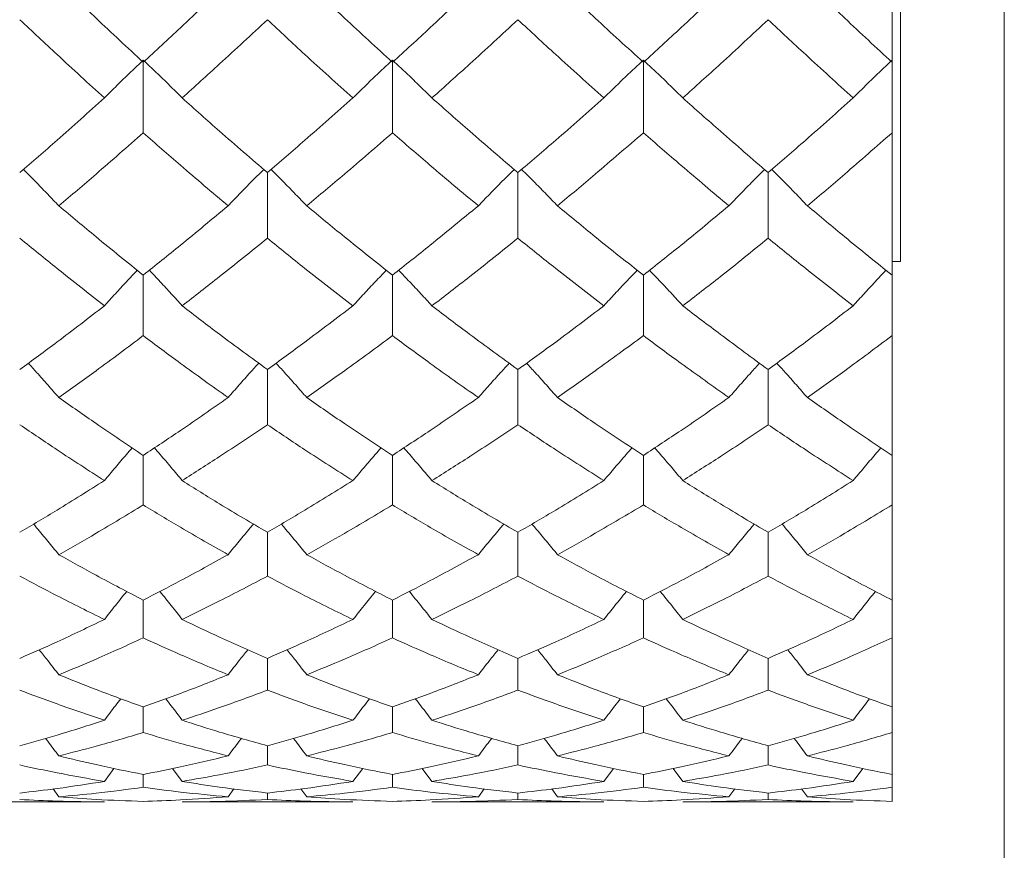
# Model space of a CAD drawing. Header units: inches. Extents: x 1.4 to 30, y 0.7 to 21.5.
# Tile 9 of 93: x 5.383 to 5.667, y 10.348 to 10.588. Entities that reach past the tile are written whole.
import ezdxf

# ---------------------------------------------------------------- set-up
doc = ezdxf.new("R2010")
doc.units = ezdxf.units.IN
doc.header["$MEASUREMENT"] = 0

msp = doc.modelspace()

# ---------------------------------------------------------------- linework, layer by layer
at = {"color": 7, "linetype": 'Continuous', "lineweight": 15}
for p, q in [((5.66675, 10.19051), (5.66675, 10.72454)), ((5.63675, 10.5182), (5.63675, 10.6834)), ((5.63434, 10.57575), (5.63434, 10.62278)), ((5.41824, 10.57641), (5.41824, 10.55541)), ((5.49015, 10.57641), (5.49015, 10.55541)), ((5.56257, 10.57641), (5.56257, 10.55541)), ((5.63434, 10.55541), (5.63434, 10.57575)), ((5.63434, 10.51429), (5.63434, 10.55541)), ((5.45406, 10.5439), (5.45406, 10.52496)), ((5.52637, 10.5439), (5.52637, 10.52496)), ((5.59861, 10.5439), (5.59861, 10.52496)), ((5.63434, 10.5182), (5.63675, 10.5182)), ((5.41824, 10.51429), (5.41824, 10.49683)), ((5.49015, 10.51429), (5.49015, 10.49683)), ((5.56257, 10.51429), (5.56257, 10.49683)), ((5.63434, 10.49683), (5.63434, 10.51429)), ((5.63434, 10.46225), (5.63434, 10.49683)), ((5.45406, 10.48704), (5.45406, 10.47112)), ((5.52637, 10.48704), (5.52637, 10.47112)), ((5.59861, 10.48704), (5.59861, 10.47112)), ((5.41824, 10.46225), (5.41824, 10.44794)), ((5.49015, 10.46225), (5.49015, 10.44794)), ((5.56257, 10.46225), (5.56257, 10.44794)), ((5.63434, 10.44794), (5.63434, 10.46225)), ((5.63434, 10.42047), (5.63434, 10.44794)), ((5.45406, 10.44004), (5.45406, 10.42739)), ((5.52637, 10.44004), (5.52637, 10.42739)), ((5.59861, 10.44004), (5.59861, 10.42739)), ((5.41824, 10.42047), (5.41824, 10.40954)), ((5.49015, 10.42047), (5.49015, 10.40954)), ((5.56257, 10.42047), (5.56257, 10.40954)), ((5.63434, 10.40954), (5.63434, 10.42047)), ((5.63434, 10.3896), (5.63434, 10.40954)), ((5.45406, 10.40364), (5.45406, 10.39446)), ((5.52637, 10.40364), (5.52637, 10.39446)), ((5.59861, 10.40364), (5.59861, 10.39446)), ((5.41824, 10.3896), (5.41824, 10.38221)), ((5.49015, 10.3896), (5.49015, 10.38221)), ((5.56257, 10.3896), (5.56257, 10.38221)), ((5.63434, 10.38221), (5.63434, 10.3896)), ((5.63434, 10.37012), (5.63434, 10.38221)), ((5.45406, 10.37841), (5.45406, 10.37285)), ((5.52637, 10.37841), (5.52637, 10.37285)), ((5.59861, 10.37841), (5.59861, 10.37285)), ((5.40702, 10.36811), (5.40979, 10.37188)), ((5.41824, 10.37012), (5.41824, 10.3664)), ((5.42949, 10.36811), (5.42672, 10.37185)), ((5.47876, 10.36811), (5.48157, 10.37188)), ((5.49015, 10.37012), (5.49015, 10.3664)), ((5.50156, 10.36811), (5.49876, 10.37185)), ((5.55117, 10.36811), (5.55399, 10.37187)), ((5.56257, 10.37012), (5.56257, 10.3664)), ((5.57395, 10.36811), (5.57115, 10.37185)), ((5.62312, 10.36811), (5.6259, 10.37187)), ((5.63434, 10.3664), (5.63434, 10.37012)), ((5.39385, 10.36368), (5.3922, 10.36593)), ((5.44273, 10.36368), (5.44442, 10.36596)), ((5.45406, 10.36476), (5.45406, 10.36289)), ((5.46542, 10.36368), (5.46375, 10.36592)), ((5.51495, 10.36368), (5.51665, 10.36595)), ((5.52637, 10.36476), (5.52637, 10.36289)), ((5.53779, 10.36368), (5.53611, 10.36593)), ((5.58727, 10.36368), (5.58896, 10.36595)), ((5.59861, 10.36476), (5.59861, 10.36289)), ((5.60991, 10.36368), (5.60825, 10.36593)), ((5.63434, 10.36235), (5.63434, 10.3664)), ((5.35797, 10.3622), (5.40702, 10.3622)), ((5.42949, 10.3622), (5.47876, 10.3622)), ((5.50156, 10.3622), (5.55117, 10.3622)), ((5.57395, 10.3622), (5.62312, 10.3622))]:
    msp.add_line(p, q, dxfattribs=at)
for points, knots in [([(5.41824, 10.57575), (5.41369, 10.57998), (5.40557, 10.58755), (5.39743, 10.59535), (5.39385, 10.59879)], [0, 0, 0, 0, 0.559555, 1, 1, 1, 1]), ([(5.44273, 10.59879), (5.43815, 10.59442), (5.42997, 10.58663), (5.42182, 10.57907), (5.41824, 10.57575)], [0, 0, 0, 0, 0.560736, 1, 1, 1, 1]), ([(5.49015, 10.57575), (5.48553, 10.57998), (5.47728, 10.58755), (5.46904, 10.59536), (5.46542, 10.59879)], [0, 0, 0, 0, 0.560356, 1, 1, 1, 1]), ([(5.51495, 10.59879), (5.51032, 10.59442), (5.50205, 10.58663), (5.49379, 10.57907), (5.49015, 10.57575)], [0, 0, 0, 0, 0.560157, 1, 1, 1, 1]), ([(5.56257, 10.57575), (5.55795, 10.57998), (5.54969, 10.58755), (5.54143, 10.59535), (5.53779, 10.59879)], [0, 0, 0, 0, 0.559775, 1, 1, 1, 1]), ([(5.58727, 10.59879), (5.58267, 10.59442), (5.57444, 10.58662), (5.5662, 10.57907), (5.56257, 10.57575)], [0, 0, 0, 0, 0.559577, 1, 1, 1, 1]), ([(5.63434, 10.57575), (5.62979, 10.57998), (5.62166, 10.58755), (5.6135, 10.59535), (5.60991, 10.59879)], [0, 0, 0, 0, 0.5591965, 1, 1, 1, 1]), ([(5.40702, 10.56547), (5.40247, 10.56962), (5.39434, 10.57704), (5.38617, 10.58469), (5.38257, 10.58806)], [0, 0, 0, 0, 0.5592153, 1, 1, 1, 1]), ([(5.45406, 10.58806), (5.44946, 10.58378), (5.44126, 10.57614), (5.43308, 10.56873), (5.42949, 10.56547)], [0, 0, 0, 0, 0.560645, 1, 1, 1, 1]), ([(5.47876, 10.56547), (5.47414, 10.56962), (5.4659, 10.57703), (5.45768, 10.58469), (5.45406, 10.58806)], [0, 0, 0, 0, 0.560447, 1, 1, 1, 1]), ([(5.52637, 10.58806), (5.52174, 10.58378), (5.51347, 10.57613), (5.5052, 10.56873), (5.50156, 10.56547)], [0, 0, 0, 0, 0.560066, 1, 1, 1, 1]), ([(5.55117, 10.56547), (5.54654, 10.56962), (5.53828, 10.57704), (5.53001, 10.58469), (5.52637, 10.58806)], [0, 0, 0, 0, 0.559867, 1, 1, 1, 1]), ([(5.59861, 10.58806), (5.59401, 10.58378), (5.5858, 10.57613), (5.57758, 10.56873), (5.57395, 10.56547)], [0, 0, 0, 0, 0.559485, 1, 1, 1, 1]), ([(5.62312, 10.56547), (5.61855, 10.56962), (5.6104, 10.57704), (5.60221, 10.58469), (5.59861, 10.58806)], [0, 0, 0, 0, 0.559287, 1, 1, 1, 1]), ([(5.40702, 10.56547), (5.40807, 10.56652), (5.41017, 10.56863), (5.4139, 10.57228), (5.41661, 10.57486), (5.41824, 10.57641)], [0, 0, 0, 0, 0.285861, 0.571724, 1, 1, 1, 1]), ([(5.42949, 10.56547), (5.42844, 10.56652), (5.42633, 10.56862), (5.42259, 10.57227), (5.41987, 10.57486), (5.41824, 10.57641)], [0, 0, 0, 0, 0.285509, 0.571018, 1, 1, 1, 1]), ([(5.47876, 10.56547), (5.47982, 10.56652), (5.48194, 10.56861), (5.48573, 10.57226), (5.48849, 10.57485), (5.49015, 10.57641)], [0, 0, 0, 0, 0.2842111, 0.5684222, 1, 1, 1, 1]), ([(5.50156, 10.56547), (5.5005, 10.56652), (5.49837, 10.56861), (5.49458, 10.57226), (5.49182, 10.57485), (5.49015, 10.57641)], [0, 0, 0, 0, 0.284098, 0.568196, 1, 1, 1, 1]), ([(5.55117, 10.56547), (5.55223, 10.56652), (5.55436, 10.56861), (5.55815, 10.57226), (5.5609, 10.57485), (5.56257, 10.57641)], [0, 0, 0, 0, 0.284185, 0.56837, 1, 1, 1, 1]), ([(5.57395, 10.56547), (5.57289, 10.56652), (5.57077, 10.56861), (5.56698, 10.57226), (5.56423, 10.57485), (5.56257, 10.57641)], [0, 0, 0, 0, 0.28433, 0.56866, 1, 1, 1, 1]), ([(5.62312, 10.56547), (5.62417, 10.56652), (5.62628, 10.56862), (5.63001, 10.57228), (5.63272, 10.57486), (5.63434, 10.57641)], [0, 0, 0, 0, 0.2858, 0.571601, 1, 1, 1, 1]), ([(5.40702, 10.56547), (5.40247, 10.56138), (5.39434, 10.55405), (5.38617, 10.547), (5.38257, 10.5439)], [0, 0, 0, 0, 0.559215, 1, 1, 1, 1]), ([(5.45406, 10.5439), (5.44946, 10.54786), (5.44126, 10.55492), (5.43308, 10.56225), (5.42949, 10.56547)], [0, 0, 0, 0, 0.560645, 1, 1, 1, 1]), ([(5.47876, 10.56547), (5.47414, 10.56138), (5.4659, 10.55406), (5.45768, 10.547), (5.45406, 10.5439)], [0, 0, 0, 0, 0.560447, 1, 1, 1, 1]), ([(5.52637, 10.5439), (5.52174, 10.54785), (5.51347, 10.55492), (5.5052, 10.56225), (5.50156, 10.56547)], [0, 0, 0, 0, 0.560066, 1, 1, 1, 1]), ([(5.55117, 10.56547), (5.54654, 10.56138), (5.53828, 10.55406), (5.53001, 10.547), (5.52637, 10.5439)], [0, 0, 0, 0, 0.559867, 1, 1, 1, 1]), ([(5.59861, 10.5439), (5.59401, 10.54785), (5.5858, 10.55493), (5.57758, 10.56225), (5.57395, 10.56547)], [0, 0, 0, 0, 0.559485, 1, 1, 1, 1]), ([(5.62312, 10.56547), (5.61855, 10.56138), (5.6104, 10.55406), (5.60221, 10.547), (5.59861, 10.5439)], [0, 0, 0, 0, 0.559287, 1, 1, 1, 1]), ([(5.41824, 10.55541), (5.41369, 10.55141), (5.40557, 10.54424), (5.39743, 10.53735), (5.39385, 10.53432)], [0, 0, 0, 0, 0.559555, 1, 1, 1, 1]), ([(5.44273, 10.53432), (5.43815, 10.53818), (5.42997, 10.54508), (5.42182, 10.55226), (5.41824, 10.55541)], [0, 0, 0, 0, 0.560736, 1, 1, 1, 1]), ([(5.49015, 10.55541), (5.48553, 10.5514), (5.47728, 10.54425), (5.46904, 10.53735), (5.46542, 10.53432)], [0, 0, 0, 0, 0.560356, 1, 1, 1, 1]), ([(5.51495, 10.53432), (5.51032, 10.53818), (5.50205, 10.54509), (5.49379, 10.55226), (5.49015, 10.55541)], [0, 0, 0, 0, 0.560157, 1, 1, 1, 1]), ([(5.56257, 10.55541), (5.55795, 10.5514), (5.54969, 10.54424), (5.54143, 10.53735), (5.53779, 10.53432)], [0, 0, 0, 0, 0.559775, 1, 1, 1, 1]), ([(5.58727, 10.53432), (5.58267, 10.53818), (5.57444, 10.54509), (5.5662, 10.55226), (5.56257, 10.55541)], [0, 0, 0, 0, 0.559577, 1, 1, 1, 1]), ([(5.63434, 10.55541), (5.62979, 10.55141), (5.62166, 10.54424), (5.6135, 10.53735), (5.60991, 10.53432)], [0, 0, 0, 0, 0.559197, 1, 1, 1, 1]), ([(5.39385, 10.53432), (5.39279, 10.53542), (5.39069, 10.53764), (5.38729, 10.54115), (5.38491, 10.54352), (5.38363, 10.54481)], [0, 0, 0, 0, 0.3143553, 0.6287106, 1, 1, 1, 1]), ([(5.44273, 10.53432), (5.44379, 10.53542), (5.44591, 10.53764), (5.44932, 10.54114), (5.45171, 10.54352), (5.453, 10.54481)], [0, 0, 0, 0, 0.3137926, 0.6275854, 1, 1, 1, 1]), ([(5.46542, 10.53432), (5.46435, 10.53542), (5.46223, 10.53763), (5.45881, 10.54114), (5.45642, 10.54352), (5.45512, 10.54481)], [0, 0, 0, 0, 0.313578, 0.627156, 1, 1, 1, 1]), ([(5.51495, 10.53432), (5.51601, 10.53542), (5.51814, 10.53763), (5.52158, 10.54113), (5.52399, 10.54351), (5.5253, 10.54481)], [0, 0, 0, 0, 0.312867, 0.625733, 1, 1, 1, 1]), ([(5.53779, 10.53432), (5.53672, 10.53542), (5.5346, 10.53763), (5.53115, 10.54113), (5.52875, 10.54351), (5.52744, 10.54481)], [0, 0, 0, 0, 0.312928, 0.625855, 1, 1, 1, 1]), ([(5.58727, 10.53432), (5.58833, 10.53542), (5.59045, 10.53763), (5.59387, 10.54114), (5.59625, 10.54352), (5.59755, 10.54481)], [0, 0, 0, 0, 0.313748, 0.627495, 1, 1, 1, 1]), ([(5.60991, 10.53432), (5.60885, 10.53542), (5.60674, 10.53764), (5.60333, 10.54114), (5.60095, 10.54352), (5.59966, 10.54481)], [0, 0, 0, 0, 0.314084, 0.628168, 1, 1, 1, 1]), ([(5.41824, 10.51429), (5.41369, 10.51795), (5.40557, 10.5245), (5.39743, 10.53131), (5.39385, 10.53432)], [0, 0, 0, 0, 0.559555, 1, 1, 1, 1]), ([(5.44273, 10.53432), (5.43815, 10.5305), (5.42997, 10.5237), (5.42182, 10.51716), (5.41824, 10.51429)], [0, 0, 0, 0, 0.560736, 1, 1, 1, 1]), ([(5.49015, 10.51429), (5.48553, 10.51795), (5.47728, 10.5245), (5.46904, 10.53132), (5.46542, 10.53432)], [0, 0, 0, 0, 0.560356, 1, 1, 1, 1]), ([(5.51495, 10.53432), (5.51032, 10.5305), (5.50205, 10.5237), (5.49379, 10.51716), (5.49015, 10.51429)], [0, 0, 0, 0, 0.560157, 1, 1, 1, 1]), ([(5.56257, 10.51429), (5.55795, 10.51795), (5.54969, 10.5245), (5.54143, 10.53131), (5.53779, 10.53432)], [0, 0, 0, 0, 0.559775, 1, 1, 1, 1]), ([(5.58727, 10.53432), (5.58267, 10.5305), (5.57444, 10.52369), (5.5662, 10.51716), (5.56257, 10.51429)], [0, 0, 0, 0, 0.559577, 1, 1, 1, 1]), ([(5.63434, 10.51429), (5.62979, 10.51795), (5.62166, 10.5245), (5.6135, 10.53131), (5.60991, 10.53432)], [0, 0, 0, 0, 0.559197, 1, 1, 1, 1]), ([(5.40702, 10.50544), (5.40247, 10.50901), (5.39434, 10.51539), (5.38617, 10.52203), (5.38257, 10.52496)], [0, 0, 0, 0, 0.559215, 1, 1, 1, 1]), ([(5.45406, 10.52496), (5.44946, 10.52124), (5.44126, 10.51461), (5.43308, 10.50824), (5.42949, 10.50544)], [0, 0, 0, 0, 0.560645, 1, 1, 1, 1]), ([(5.47876, 10.50544), (5.47414, 10.50901), (5.4659, 10.51538), (5.45768, 10.52204), (5.45406, 10.52496)], [0, 0, 0, 0, 0.560447, 1, 1, 1, 1]), ([(5.52637, 10.52496), (5.52174, 10.52124), (5.51347, 10.5146), (5.5052, 10.50824), (5.50156, 10.50544)], [0, 0, 0, 0, 0.560066, 1, 1, 1, 1]), ([(5.55117, 10.50544), (5.54654, 10.50901), (5.53828, 10.51538), (5.53001, 10.52203), (5.52637, 10.52496)], [0, 0, 0, 0, 0.559867, 1, 1, 1, 1]), ([(5.59861, 10.52496), (5.59401, 10.52124), (5.5858, 10.5146), (5.57758, 10.50824), (5.57395, 10.50544)], [0, 0, 0, 0, 0.559485, 1, 1, 1, 1]), ([(5.62312, 10.50544), (5.61855, 10.50901), (5.6104, 10.51539), (5.60221, 10.52203), (5.59861, 10.52496)], [0, 0, 0, 0, 0.5592875, 1, 1, 1, 1]), ([(5.40702, 10.50544), (5.40807, 10.5066), (5.41018, 10.50894), (5.41332, 10.51237), (5.41545, 10.51461), (5.41648, 10.51571)], [0, 0, 0, 0, 0.338089, 0.676179, 1, 1, 1, 1]), ([(5.42949, 10.50544), (5.42844, 10.5066), (5.42633, 10.50893), (5.42317, 10.51236), (5.42104, 10.5146), (5.42, 10.51571)], [0, 0, 0, 0, 0.33777, 0.675539, 1, 1, 1, 1]), ([(5.47876, 10.50544), (5.47982, 10.5066), (5.48194, 10.50892), (5.48514, 10.51235), (5.48731, 10.5146), (5.48837, 10.51571)], [0, 0, 0, 0, 0.336144, 0.672288, 1, 1, 1, 1]), ([(5.50156, 10.50544), (5.5005, 10.5066), (5.49837, 10.50892), (5.49517, 10.51234), (5.493, 10.51459), (5.49194, 10.51571)], [0, 0, 0, 0, 0.336105, 0.672211, 1, 1, 1, 1]), ([(5.55117, 10.50544), (5.55223, 10.5066), (5.55436, 10.50892), (5.55756, 10.51234), (5.55972, 10.5146), (5.56079, 10.51571)], [0, 0, 0, 0, 0.336123, 0.672246, 1, 1, 1, 1]), ([(5.57395, 10.50544), (5.57289, 10.5066), (5.57077, 10.50892), (5.56757, 10.51235), (5.56541, 10.5146), (5.56435, 10.51571)], [0, 0, 0, 0, 0.336377, 0.672754, 1, 1, 1, 1]), ([(5.62312, 10.50544), (5.62417, 10.5066), (5.62628, 10.50893), (5.62943, 10.51236), (5.63155, 10.51461), (5.63259, 10.51571)], [0, 0, 0, 0, 0.3380369, 0.6760739, 1, 1, 1, 1]), ([(5.40702, 10.50544), (5.40247, 10.50193), (5.39434, 10.49565), (5.38617, 10.48967), (5.38257, 10.48704)], [0, 0, 0, 0, 0.559215, 1, 1, 1, 1]), ([(5.45406, 10.48704), (5.44946, 10.4904), (5.44126, 10.49639), (5.43308, 10.50268), (5.42949, 10.50544)], [0, 0, 0, 0, 0.560645, 1, 1, 1, 1]), ([(5.47876, 10.50544), (5.47414, 10.50192), (5.4659, 10.49566), (5.45768, 10.48967), (5.45406, 10.48704)], [0, 0, 0, 0, 0.560447, 1, 1, 1, 1]), ([(5.52637, 10.48704), (5.52174, 10.4904), (5.51347, 10.49639), (5.5052, 10.50267), (5.50156, 10.50544)], [0, 0, 0, 0, 0.560066, 1, 1, 1, 1]), ([(5.55117, 10.50544), (5.54654, 10.50193), (5.53828, 10.49565), (5.53001, 10.48967), (5.52637, 10.48704)], [0, 0, 0, 0, 0.559867, 1, 1, 1, 1]), ([(5.59861, 10.48704), (5.59401, 10.49039), (5.5858, 10.49639), (5.57758, 10.50267), (5.57395, 10.50544)], [0, 0, 0, 0, 0.559485, 1, 1, 1, 1]), ([(5.62312, 10.50544), (5.61855, 10.50193), (5.6104, 10.49565), (5.60221, 10.48967), (5.59861, 10.48704)], [0, 0, 0, 0, 0.559287, 1, 1, 1, 1]), ([(5.41824, 10.49683), (5.41369, 10.49341), (5.40557, 10.48731), (5.39743, 10.48151), (5.39385, 10.47895)], [0, 0, 0, 0, 0.559555, 1, 1, 1, 1]), ([(5.44273, 10.47895), (5.43815, 10.48221), (5.42997, 10.48803), (5.42182, 10.49414), (5.41824, 10.49683)], [0, 0, 0, 0, 0.560736, 1, 1, 1, 1]), ([(5.49015, 10.49683), (5.48553, 10.49341), (5.47728, 10.48732), (5.46904, 10.48151), (5.46542, 10.47895)], [0, 0, 0, 0, 0.560356, 1, 1, 1, 1]), ([(5.51495, 10.47895), (5.51032, 10.48221), (5.50205, 10.48803), (5.49379, 10.49414), (5.49015, 10.49683)], [0, 0, 0, 0, 0.560157, 1, 1, 1, 1]), ([(5.56257, 10.49683), (5.55795, 10.49341), (5.54969, 10.48731), (5.54143, 10.48151), (5.53779, 10.47895)], [0, 0, 0, 0, 0.559775, 1, 1, 1, 1]), ([(5.58727, 10.47895), (5.58267, 10.48221), (5.57444, 10.48803), (5.5662, 10.49414), (5.56257, 10.49683)], [0, 0, 0, 0, 0.559577, 1, 1, 1, 1]), ([(5.63434, 10.49683), (5.62979, 10.49341), (5.62166, 10.48731), (5.6135, 10.48151), (5.60991, 10.47895)], [0, 0, 0, 0, 0.559197, 1, 1, 1, 1]), ([(5.39385, 10.47895), (5.39279, 10.48017), (5.39068, 10.4826), (5.38776, 10.48591), (5.38587, 10.48799), (5.38506, 10.48887)], [0, 0, 0, 0, 0.364935, 0.729871, 1, 1, 1, 1]), ([(5.44273, 10.47895), (5.44379, 10.48017), (5.44591, 10.48259), (5.44885, 10.48591), (5.45075, 10.48799), (5.45157, 10.48888)], [0, 0, 0, 0, 0.364172, 0.728343, 1, 1, 1, 1]), ([(5.46542, 10.47895), (5.46435, 10.48017), (5.46223, 10.48259), (5.45929, 10.4859), (5.45738, 10.48798), (5.45656, 10.48887)], [0, 0, 0, 0, 0.364034, 0.728068, 1, 1, 1, 1]), ([(5.51495, 10.47895), (5.51601, 10.48016), (5.51814, 10.48258), (5.52111, 10.48589), (5.52303, 10.48798), (5.52385, 10.48888)], [0, 0, 0, 0, 0.363108, 0.726215, 1, 1, 1, 1]), ([(5.53779, 10.47895), (5.53672, 10.48016), (5.53459, 10.48258), (5.53163, 10.48589), (5.52971, 10.48798), (5.52889, 10.48887)], [0, 0, 0, 0, 0.363283, 0.726566, 1, 1, 1, 1]), ([(5.58727, 10.47895), (5.58833, 10.48017), (5.59045, 10.48259), (5.59339, 10.4859), (5.5953, 10.48799), (5.59611, 10.48888)], [0, 0, 0, 0, 0.364133, 0.728266, 1, 1, 1, 1]), ([(5.60991, 10.47895), (5.60885, 10.48017), (5.60674, 10.4826), (5.60381, 10.48591), (5.60191, 10.48799), (5.6011, 10.48887)], [0, 0, 0, 0, 0.364622, 0.729243, 1, 1, 1, 1]), ([(5.41824, 10.46225), (5.41369, 10.46529), (5.40557, 10.47072), (5.39743, 10.47644), (5.39385, 10.47895)], [0, 0, 0, 0, 0.559555, 1, 1, 1, 1]), ([(5.44273, 10.47895), (5.43815, 10.47576), (5.42997, 10.47005), (5.42182, 10.46463), (5.41824, 10.46225)], [0, 0, 0, 0, 0.560736, 1, 1, 1, 1]), ([(5.49015, 10.46225), (5.48553, 10.46529), (5.47728, 10.47071), (5.46904, 10.47644), (5.46542, 10.47895)], [0, 0, 0, 0, 0.5603557, 1, 1, 1, 1]), ([(5.51495, 10.47895), (5.51032, 10.47576), (5.50205, 10.47005), (5.49379, 10.46464), (5.49015, 10.46225)], [0, 0, 0, 0, 0.560157, 1, 1, 1, 1]), ([(5.56257, 10.46225), (5.55795, 10.46529), (5.54969, 10.47072), (5.54143, 10.47644), (5.53779, 10.47895)], [0, 0, 0, 0, 0.559775, 1, 1, 1, 1]), ([(5.58727, 10.47895), (5.58267, 10.47576), (5.57444, 10.47005), (5.5662, 10.46464), (5.56257, 10.46225)], [0, 0, 0, 0, 0.559577, 1, 1, 1, 1]), ([(5.63434, 10.46225), (5.62979, 10.46529), (5.62166, 10.47072), (5.6135, 10.47643), (5.60991, 10.47895)], [0, 0, 0, 0, 0.5591965, 1, 1, 1, 1]), ([(5.40702, 10.45497), (5.40247, 10.4579), (5.39434, 10.46315), (5.38617, 10.46868), (5.38257, 10.47112)], [0, 0, 0, 0, 0.559215, 1, 1, 1, 1]), ([(5.45406, 10.47112), (5.44946, 10.46802), (5.44126, 10.4625), (5.43308, 10.45727), (5.42949, 10.45497)], [0, 0, 0, 0, 0.560645, 1, 1, 1, 1]), ([(5.47876, 10.45497), (5.47414, 10.4579), (5.4659, 10.46314), (5.45768, 10.46868), (5.45406, 10.47112)], [0, 0, 0, 0, 0.560447, 1, 1, 1, 1]), ([(5.52637, 10.47112), (5.52174, 10.46802), (5.51347, 10.4625), (5.5052, 10.45727), (5.50156, 10.45497)], [0, 0, 0, 0, 0.560066, 1, 1, 1, 1]), ([(5.55117, 10.45497), (5.54654, 10.4579), (5.53828, 10.46314), (5.53001, 10.46868), (5.52637, 10.47112)], [0, 0, 0, 0, 0.559867, 1, 1, 1, 1]), ([(5.59861, 10.47112), (5.59401, 10.46803), (5.5858, 10.46249), (5.57758, 10.45727), (5.57395, 10.45497)], [0, 0, 0, 0, 0.559485, 1, 1, 1, 1]), ([(5.62312, 10.45497), (5.61855, 10.4579), (5.6104, 10.46315), (5.60221, 10.46868), (5.59861, 10.47112)], [0, 0, 0, 0, 0.559287, 1, 1, 1, 1]), ([(5.40702, 10.45497), (5.40807, 10.45623), (5.41018, 10.45876), (5.41284, 10.46191), (5.41448, 10.46379), (5.41503, 10.46442)], [0, 0, 0, 0, 0.398645, 0.797291, 1, 1, 1, 1]), ([(5.42949, 10.45497), (5.42844, 10.45623), (5.42633, 10.45875), (5.42365, 10.4619), (5.42201, 10.46378), (5.42146, 10.46441)], [0, 0, 0, 0, 0.398409, 0.796819, 1, 1, 1, 1]), ([(5.47876, 10.45497), (5.47982, 10.45623), (5.48194, 10.45874), (5.48465, 10.46189), (5.48632, 10.46377), (5.48689, 10.46442)], [0, 0, 0, 0, 0.396355, 0.792711, 1, 1, 1, 1]), ([(5.50156, 10.45497), (5.5005, 10.45623), (5.49837, 10.45874), (5.49566, 10.46189), (5.49399, 10.46377), (5.49342, 10.46441)], [0, 0, 0, 0, 0.396459, 0.792918, 1, 1, 1, 1]), ([(5.55117, 10.45497), (5.55223, 10.45623), (5.55436, 10.45874), (5.55707, 10.46189), (5.55874, 10.46377), (5.55931, 10.46442)], [0, 0, 0, 0, 0.396335, 0.79267, 1, 1, 1, 1]), ([(5.57395, 10.45497), (5.57289, 10.45623), (5.57077, 10.45874), (5.56806, 10.46189), (5.5664, 10.46377), (5.56583, 10.46441)], [0, 0, 0, 0, 0.396783, 0.793565, 1, 1, 1, 1]), ([(5.62312, 10.45497), (5.62417, 10.45623), (5.62628, 10.45876), (5.62895, 10.46191), (5.63058, 10.46378), (5.63113, 10.46442)], [0, 0, 0, 0, 0.398587, 0.797173, 1, 1, 1, 1]), ([(5.40702, 10.45497), (5.40247, 10.4521), (5.39434, 10.44697), (5.38617, 10.44216), (5.38257, 10.44004)], [0, 0, 0, 0, 0.559215, 1, 1, 1, 1]), ([(5.45406, 10.44004), (5.44946, 10.44274), (5.44126, 10.44757), (5.43308, 10.45271), (5.42949, 10.45497)], [0, 0, 0, 0, 0.560645, 1, 1, 1, 1]), ([(5.47876, 10.45497), (5.47414, 10.4521), (5.4659, 10.44698), (5.45768, 10.44216), (5.45406, 10.44004)], [0, 0, 0, 0, 0.560447, 1, 1, 1, 1]), ([(5.52637, 10.44004), (5.52174, 10.44274), (5.51347, 10.44757), (5.5052, 10.45271), (5.50156, 10.45497)], [0, 0, 0, 0, 0.560066, 1, 1, 1, 1]), ([(5.55117, 10.45497), (5.54654, 10.4521), (5.53828, 10.44697), (5.53001, 10.44216), (5.52637, 10.44004)], [0, 0, 0, 0, 0.559867, 1, 1, 1, 1]), ([(5.59861, 10.44004), (5.59401, 10.44274), (5.5858, 10.44757), (5.57758, 10.45271), (5.57395, 10.45497)], [0, 0, 0, 0, 0.559485, 1, 1, 1, 1]), ([(5.62312, 10.45497), (5.61855, 10.4521), (5.6104, 10.44697), (5.60221, 10.44216), (5.59861, 10.44004)], [0, 0, 0, 0, 0.559287, 1, 1, 1, 1]), ([(5.41824, 10.44794), (5.41369, 10.44518), (5.40557, 10.44024), (5.39743, 10.43562), (5.39385, 10.43358)], [0, 0, 0, 0, 0.559555, 1, 1, 1, 1]), ([(5.44273, 10.43358), (5.43815, 10.43618), (5.42997, 10.44081), (5.42182, 10.44577), (5.41824, 10.44794)], [0, 0, 0, 0, 0.560736, 1, 1, 1, 1]), ([(5.49015, 10.44794), (5.48553, 10.44518), (5.47728, 10.44024), (5.46904, 10.43561), (5.46542, 10.43358)], [0, 0, 0, 0, 0.560356, 1, 1, 1, 1]), ([(5.51495, 10.43358), (5.51032, 10.43618), (5.50205, 10.44082), (5.49379, 10.44577), (5.49015, 10.44794)], [0, 0, 0, 0, 0.560157, 1, 1, 1, 1]), ([(5.56257, 10.44794), (5.55795, 10.44518), (5.54969, 10.44024), (5.54143, 10.43562), (5.53779, 10.43358)], [0, 0, 0, 0, 0.559775, 1, 1, 1, 1]), ([(5.58727, 10.43358), (5.58267, 10.43618), (5.57444, 10.44082), (5.5662, 10.44576), (5.56257, 10.44794)], [0, 0, 0, 0, 0.559577, 1, 1, 1, 1]), ([(5.63434, 10.44794), (5.62979, 10.44518), (5.62166, 10.44024), (5.6135, 10.43562), (5.60991, 10.43358)], [0, 0, 0, 0, 0.559197, 1, 1, 1, 1]), ([(5.39385, 10.43358), (5.39279, 10.43488), (5.39068, 10.43749), (5.38826, 10.44043), (5.38687, 10.44207), (5.38658, 10.44242)], [0, 0, 0, 0, 0.439559, 0.879117, 1, 1, 1, 1]), ([(5.44273, 10.43358), (5.44379, 10.43488), (5.44591, 10.43748), (5.44835, 10.44043), (5.44974, 10.44207), (5.45005, 10.44243)], [0, 0, 0, 0, 0.438414, 0.876828, 1, 1, 1, 1]), ([(5.46542, 10.43358), (5.46435, 10.43488), (5.46223, 10.43747), (5.45979, 10.44042), (5.45839, 10.44206), (5.45809, 10.44242)], [0, 0, 0, 0, 0.438459, 0.876918, 1, 1, 1, 1]), ([(5.51495, 10.43358), (5.51601, 10.43488), (5.51814, 10.43747), (5.5206, 10.44042), (5.52201, 10.44206), (5.52232, 10.44243)], [0, 0, 0, 0, 0.43714, 0.87428, 1, 1, 1, 1]), ([(5.53779, 10.43358), (5.53672, 10.43488), (5.53459, 10.43747), (5.53214, 10.44041), (5.53073, 10.44205), (5.53042, 10.44242)], [0, 0, 0, 0, 0.4375686, 0.8751373, 1, 1, 1, 1]), ([(5.58727, 10.43358), (5.58833, 10.43488), (5.59045, 10.43748), (5.59289, 10.44043), (5.59429, 10.44207), (5.59459, 10.44243)], [0, 0, 0, 0, 0.438369, 0.876737, 1, 1, 1, 1]), ([(5.60991, 10.43358), (5.60885, 10.43488), (5.60674, 10.43748), (5.60431, 10.44043), (5.60292, 10.44207), (5.60262, 10.44242)], [0, 0, 0, 0, 0.4391818, 0.8783637, 1, 1, 1, 1]), ([(5.41824, 10.42047), (5.41369, 10.42283), (5.40557, 10.42705), (5.39743, 10.43158), (5.39385, 10.43358)], [0, 0, 0, 0, 0.559555, 1, 1, 1, 1]), ([(5.44273, 10.43358), (5.43815, 10.43105), (5.42997, 10.42653), (5.42182, 10.42232), (5.41824, 10.42047)], [0, 0, 0, 0, 0.560736, 1, 1, 1, 1]), ([(5.49015, 10.42047), (5.48553, 10.42283), (5.47728, 10.42705), (5.46904, 10.43159), (5.46542, 10.43358)], [0, 0, 0, 0, 0.560356, 1, 1, 1, 1]), ([(5.51495, 10.43358), (5.51032, 10.43105), (5.50205, 10.42653), (5.49379, 10.42232), (5.49015, 10.42047)], [0, 0, 0, 0, 0.560157, 1, 1, 1, 1]), ([(5.56257, 10.42047), (5.55795, 10.42283), (5.54969, 10.42705), (5.54143, 10.43158), (5.53779, 10.43358)], [0, 0, 0, 0, 0.559775, 1, 1, 1, 1]), ([(5.58727, 10.43358), (5.58267, 10.43105), (5.57444, 10.42652), (5.5662, 10.42232), (5.56257, 10.42047)], [0, 0, 0, 0, 0.559577, 1, 1, 1, 1]), ([(5.63434, 10.42047), (5.62979, 10.42283), (5.62166, 10.42705), (5.6135, 10.43158), (5.60991, 10.43358)], [0, 0, 0, 0, 0.559197, 1, 1, 1, 1]), ([(5.40702, 10.41487), (5.40247, 10.41712), (5.39434, 10.42114), (5.38617, 10.42548), (5.38257, 10.42739)], [0, 0, 0, 0, 0.559215, 1, 1, 1, 1]), ([(5.45406, 10.42739), (5.44946, 10.42496), (5.44126, 10.42064), (5.43308, 10.41663), (5.42949, 10.41487)], [0, 0, 0, 0, 0.560645, 1, 1, 1, 1]), ([(5.47876, 10.41487), (5.47414, 10.41712), (5.4659, 10.42114), (5.45768, 10.42548), (5.45406, 10.42739)], [0, 0, 0, 0, 0.560447, 1, 1, 1, 1]), ([(5.52637, 10.42739), (5.52174, 10.42497), (5.51347, 10.42064), (5.5052, 10.41663), (5.50156, 10.41487)], [0, 0, 0, 0, 0.560066, 1, 1, 1, 1]), ([(5.55117, 10.41487), (5.54654, 10.41712), (5.53828, 10.42114), (5.53001, 10.42548), (5.52637, 10.42739)], [0, 0, 0, 0, 0.559867, 1, 1, 1, 1]), ([(5.59861, 10.42739), (5.59401, 10.42497), (5.5858, 10.42064), (5.57758, 10.41663), (5.57395, 10.41487)], [0, 0, 0, 0, 0.559485, 1, 1, 1, 1]), ([(5.62312, 10.41487), (5.61855, 10.41712), (5.6104, 10.42114), (5.60221, 10.42548), (5.59861, 10.42739)], [0, 0, 0, 0, 0.559287, 1, 1, 1, 1]), ([(5.40702, 10.41487), (5.40807, 10.41621), (5.41018, 10.41889), (5.41233, 10.42159), (5.41344, 10.42295), (5.41346, 10.42299)], [0, 0, 0, 0, 0.493453, 0.986907, 1, 1, 1, 1]), ([(5.42949, 10.41487), (5.42844, 10.41621), (5.42632, 10.41888), (5.42417, 10.42158), (5.42306, 10.42294), (5.42303, 10.42297)], [0, 0, 0, 0, 0.493448, 0.986896, 1, 1, 1, 1]), ([(5.47876, 10.41487), (5.47982, 10.4162), (5.48195, 10.41887), (5.48413, 10.42157), (5.48526, 10.42293), (5.48531, 10.42298)], [0, 0, 0, 0, 0.490618, 0.981236, 1, 1, 1, 1]), ([(5.50156, 10.41487), (5.5005, 10.4162), (5.49837, 10.41886), (5.49618, 10.42156), (5.49505, 10.42292), (5.49501, 10.42297)], [0, 0, 0, 0, 0.491066, 0.982132, 1, 1, 1, 1]), ([(5.55117, 10.41487), (5.55223, 10.4162), (5.55436, 10.41886), (5.55655, 10.42157), (5.55768, 10.42293), (5.55772, 10.42298)], [0, 0, 0, 0, 0.490586, 0.981173, 1, 1, 1, 1]), ([(5.57395, 10.41487), (5.57289, 10.4162), (5.57076, 10.41887), (5.56859, 10.42157), (5.56746, 10.42293), (5.56742, 10.42297)], [0, 0, 0, 0, 0.491483, 0.982966, 1, 1, 1, 1]), ([(5.62312, 10.41487), (5.62417, 10.41621), (5.62628, 10.41888), (5.62843, 10.42159), (5.62954, 10.42295), (5.62957, 10.42298)], [0, 0, 0, 0, 0.49335, 0.986699, 1, 1, 1, 1]), ([(5.40702, 10.41487), (5.40247, 10.41268), (5.39434, 10.40878), (5.38617, 10.40521), (5.38257, 10.40364)], [0, 0, 0, 0, 0.559215, 1, 1, 1, 1]), ([(5.45406, 10.40364), (5.44946, 10.40565), (5.44126, 10.40923), (5.43308, 10.41315), (5.42949, 10.41487)], [0, 0, 0, 0, 0.560645, 1, 1, 1, 1]), ([(5.47876, 10.41487), (5.47414, 10.41268), (5.4659, 10.40879), (5.45768, 10.40521), (5.45406, 10.40364)], [0, 0, 0, 0, 0.560447, 1, 1, 1, 1]), ([(5.52637, 10.40364), (5.52174, 10.40565), (5.51347, 10.40923), (5.5052, 10.41315), (5.50156, 10.41487)], [0, 0, 0, 0, 0.560066, 1, 1, 1, 1]), ([(5.55117, 10.41487), (5.54654, 10.41268), (5.53828, 10.40878), (5.53001, 10.40521), (5.52637, 10.40364)], [0, 0, 0, 0, 0.559867, 1, 1, 1, 1]), ([(5.59861, 10.40364), (5.59401, 10.40565), (5.5858, 10.40924), (5.57758, 10.41315), (5.57395, 10.41487)], [0, 0, 0, 0, 0.559485, 1, 1, 1, 1]), ([(5.62312, 10.41487), (5.61855, 10.41268), (5.6104, 10.40878), (5.60221, 10.40521), (5.59861, 10.40364)], [0, 0, 0, 0, 0.559287, 1, 1, 1, 1]), ([(5.41824, 10.40954), (5.41369, 10.40746), (5.40557, 10.40376), (5.39743, 10.40039), (5.39385, 10.39891)], [0, 0, 0, 0, 0.5595554, 1, 1, 1, 1]), ([(5.44273, 10.39891), (5.43815, 10.4008), (5.42997, 10.40419), (5.42182, 10.4079), (5.41824, 10.40954)], [0, 0, 0, 0, 0.560736, 1, 1, 1, 1]), ([(5.49015, 10.40954), (5.48553, 10.40746), (5.47728, 10.40377), (5.46904, 10.40039), (5.46542, 10.39891)], [0, 0, 0, 0, 0.560356, 1, 1, 1, 1]), ([(5.51495, 10.39891), (5.51032, 10.4008), (5.50205, 10.40419), (5.49379, 10.4079), (5.49015, 10.40954)], [0, 0, 0, 0, 0.560157, 1, 1, 1, 1]), ([(5.56257, 10.40954), (5.55795, 10.40746), (5.54969, 10.40376), (5.54143, 10.40039), (5.53779, 10.39891)], [0, 0, 0, 0, 0.559775, 1, 1, 1, 1]), ([(5.58727, 10.39891), (5.58267, 10.4008), (5.57444, 10.40419), (5.5662, 10.4079), (5.56257, 10.40954)], [0, 0, 0, 0, 0.559577, 1, 1, 1, 1]), ([(5.63434, 10.40954), (5.62979, 10.40747), (5.62166, 10.40376), (5.6135, 10.40039), (5.60991, 10.39891)], [0, 0, 0, 0, 0.559197, 1, 1, 1, 1]), ([(5.39385, 10.39891), (5.3928, 10.40028), (5.39093, 10.4027), (5.38904, 10.4051), (5.38822, 10.40614)], [0, 0, 0, 0, 0.565748, 1, 1, 1, 1]), ([(5.44273, 10.39891), (5.44379, 10.40028), (5.44567, 10.4027), (5.44757, 10.40511), (5.4484, 10.40615)], [0, 0, 0, 0, 0.563734, 1, 1, 1, 1]), ([(5.46542, 10.39891), (5.46436, 10.40027), (5.46248, 10.40269), (5.46057, 10.40509), (5.45974, 10.40614)], [0, 0, 0, 0, 0.5642837, 1, 1, 1, 1]), ([(5.51495, 10.39891), (5.51601, 10.40027), (5.5179, 10.4027), (5.51983, 10.4051), (5.52067, 10.40615)], [0, 0, 0, 0, 0.562095, 1, 1, 1, 1]), ([(5.53779, 10.39891), (5.53672, 10.40027), (5.53484, 10.40269), (5.53292, 10.40509), (5.53208, 10.40614)], [0, 0, 0, 0, 0.563174, 1, 1, 1, 1]), ([(5.58727, 10.39891), (5.58833, 10.40027), (5.59021, 10.4027), (5.59212, 10.4051), (5.59295, 10.40615)], [0, 0, 0, 0, 0.563649, 1, 1, 1, 1]), ([(5.60991, 10.39891), (5.60885, 10.40028), (5.60699, 10.4027), (5.60509, 10.4051), (5.60426, 10.40614)], [0, 0, 0, 0, 0.565263, 1, 1, 1, 1]), ([(5.41824, 10.3896), (5.41369, 10.39125), (5.40557, 10.39419), (5.39743, 10.39747), (5.39385, 10.39891)], [0, 0, 0, 0, 0.559555, 1, 1, 1, 1]), ([(5.44273, 10.39891), (5.43815, 10.39708), (5.42997, 10.39382), (5.42182, 10.39089), (5.41824, 10.3896)], [0, 0, 0, 0, 0.560736, 1, 1, 1, 1]), ([(5.49015, 10.3896), (5.48553, 10.39125), (5.47728, 10.39419), (5.46904, 10.39747), (5.46542, 10.39891)], [0, 0, 0, 0, 0.560356, 1, 1, 1, 1]), ([(5.51495, 10.39891), (5.51032, 10.39708), (5.50205, 10.39382), (5.49379, 10.39089), (5.49015, 10.3896)], [0, 0, 0, 0, 0.560157, 1, 1, 1, 1]), ([(5.56257, 10.3896), (5.55795, 10.39125), (5.54969, 10.39419), (5.54143, 10.39747), (5.53779, 10.39891)], [0, 0, 0, 0, 0.559775, 1, 1, 1, 1]), ([(5.58727, 10.39891), (5.58267, 10.39708), (5.57444, 10.39382), (5.5662, 10.39089), (5.56257, 10.3896)], [0, 0, 0, 0, 0.559577, 1, 1, 1, 1]), ([(5.63434, 10.3896), (5.62979, 10.39125), (5.62166, 10.39419), (5.6135, 10.39747), (5.60991, 10.39891)], [0, 0, 0, 0, 0.559197, 1, 1, 1, 1]), ([(5.40702, 10.38576), (5.40247, 10.3873), (5.39434, 10.39004), (5.38617, 10.3931), (5.38257, 10.39446)], [0, 0, 0, 0, 0.559215, 1, 1, 1, 1]), ([(5.45406, 10.39446), (5.44946, 10.39274), (5.44126, 10.38969), (5.43308, 10.38696), (5.42949, 10.38576)], [0, 0, 0, 0, 0.560645, 1, 1, 1, 1]), ([(5.47876, 10.38576), (5.47414, 10.3873), (5.4659, 10.39003), (5.45768, 10.39311), (5.45406, 10.39446)], [0, 0, 0, 0, 0.560447, 1, 1, 1, 1]), ([(5.52637, 10.39446), (5.52174, 10.39274), (5.51347, 10.38969), (5.5052, 10.38696), (5.50156, 10.38576)], [0, 0, 0, 0, 0.560066, 1, 1, 1, 1]), ([(5.55117, 10.38576), (5.54654, 10.3873), (5.53828, 10.39003), (5.53001, 10.39311), (5.52637, 10.39446)], [0, 0, 0, 0, 0.559867, 1, 1, 1, 1]), ([(5.59861, 10.39446), (5.59401, 10.39275), (5.5858, 10.38968), (5.57758, 10.38696), (5.57395, 10.38576)], [0, 0, 0, 0, 0.559485, 1, 1, 1, 1]), ([(5.62312, 10.38576), (5.61855, 10.3873), (5.6104, 10.39004), (5.60221, 10.3931), (5.59861, 10.39446)], [0, 0, 0, 0, 0.559287, 1, 1, 1, 1]), ([(5.40702, 10.38576), (5.40807, 10.38716), (5.40964, 10.38925), (5.41123, 10.39132), (5.41176, 10.392)], [0, 0, 0, 0, 0.670082, 1, 1, 1, 1]), ([(5.42949, 10.38576), (5.42844, 10.38716), (5.42687, 10.38924), (5.42527, 10.3913), (5.42475, 10.39198)], [0, 0, 0, 0, 0.670901, 1, 1, 1, 1]), ([(5.47876, 10.38576), (5.47982, 10.38715), (5.48141, 10.38924), (5.48303, 10.39131), (5.48357, 10.392)], [0, 0, 0, 0, 0.666219, 1, 1, 1, 1]), ([(5.50156, 10.38576), (5.5005, 10.38715), (5.49891, 10.38923), (5.49729, 10.39129), (5.49676, 10.39198)], [0, 0, 0, 0, 0.667719, 1, 1, 1, 1]), ([(5.55117, 10.38576), (5.55223, 10.38715), (5.55382, 10.38924), (5.55544, 10.39131), (5.55598, 10.392)], [0, 0, 0, 0, 0.666156, 1, 1, 1, 1]), ([(5.57395, 10.38576), (5.57289, 10.38715), (5.57131, 10.38923), (5.56969, 10.3913), (5.56916, 10.39198)], [0, 0, 0, 0, 0.668322, 1, 1, 1, 1]), ([(5.62312, 10.38576), (5.62417, 10.38716), (5.62574, 10.38924), (5.62733, 10.39131), (5.62786, 10.39199)], [0, 0, 0, 0, 0.669866, 1, 1, 1, 1]), ([(5.40702, 10.38576), (5.40247, 10.3843), (5.39434, 10.38169), (5.38617, 10.37941), (5.38257, 10.37841)], [0, 0, 0, 0, 0.559215, 1, 1, 1, 1]), ([(5.45406, 10.37841), (5.44946, 10.37969), (5.44126, 10.38198), (5.43308, 10.38461), (5.42949, 10.38576)], [0, 0, 0, 0, 0.560645, 1, 1, 1, 1]), ([(5.47876, 10.38576), (5.47414, 10.3843), (5.4659, 10.38169), (5.45768, 10.37941), (5.45406, 10.37841)], [0, 0, 0, 0, 0.560447, 1, 1, 1, 1]), ([(5.52637, 10.37841), (5.52174, 10.37969), (5.51347, 10.38198), (5.5052, 10.38461), (5.50156, 10.38576)], [0, 0, 0, 0, 0.560066, 1, 1, 1, 1]), ([(5.55117, 10.38576), (5.54654, 10.3843), (5.53828, 10.38169), (5.53001, 10.37941), (5.52637, 10.37841)], [0, 0, 0, 0, 0.559867, 1, 1, 1, 1]), ([(5.59861, 10.37841), (5.59401, 10.37969), (5.5858, 10.38198), (5.57758, 10.38461), (5.57395, 10.38576)], [0, 0, 0, 0, 0.559485, 1, 1, 1, 1]), ([(5.62312, 10.38576), (5.61855, 10.3843), (5.6104, 10.38169), (5.60221, 10.37941), (5.59861, 10.37841)], [0, 0, 0, 0, 0.559287, 1, 1, 1, 1]), ([(5.41824, 10.38221), (5.41369, 10.38086), (5.40557, 10.37846), (5.39743, 10.37639), (5.39385, 10.37548)], [0, 0, 0, 0, 0.559555, 1, 1, 1, 1]), ([(5.44273, 10.37548), (5.43815, 10.37665), (5.42997, 10.37873), (5.42182, 10.38115), (5.41824, 10.38221)], [0, 0, 0, 0, 0.560736, 1, 1, 1, 1]), ([(5.49015, 10.38221), (5.48553, 10.38086), (5.47728, 10.37846), (5.46904, 10.37639), (5.46542, 10.37548)], [0, 0, 0, 0, 0.560356, 1, 1, 1, 1]), ([(5.51495, 10.37548), (5.51032, 10.37665), (5.50205, 10.37873), (5.49379, 10.38115), (5.49015, 10.38221)], [0, 0, 0, 0, 0.560157, 1, 1, 1, 1]), ([(5.56257, 10.38221), (5.55795, 10.38086), (5.54969, 10.37846), (5.54143, 10.37639), (5.53779, 10.37548)], [0, 0, 0, 0, 0.559775, 1, 1, 1, 1]), ([(5.58727, 10.37548), (5.58267, 10.37665), (5.57444, 10.37873), (5.5662, 10.38115), (5.56257, 10.38221)], [0, 0, 0, 0, 0.559577, 1, 1, 1, 1]), ([(5.63434, 10.38221), (5.62979, 10.38087), (5.62166, 10.37846), (5.6135, 10.37639), (5.60991, 10.37548)], [0, 0, 0, 0, 0.559197, 1, 1, 1, 1]), ([(5.39385, 10.37548), (5.3928, 10.3769), (5.39154, 10.37859), (5.39026, 10.38027), (5.39005, 10.38054)], [0, 0, 0, 0, 0.837188, 1, 1, 1, 1]), ([(5.44273, 10.37548), (5.44379, 10.3769), (5.44506, 10.3786), (5.44635, 10.38028), (5.44656, 10.38056)], [0, 0, 0, 0, 0.8323484, 1, 1, 1, 1]), ([(5.46542, 10.37548), (5.46436, 10.3769), (5.46309, 10.37859), (5.4618, 10.38026), (5.46159, 10.38054)], [0, 0, 0, 0, 0.8348882, 1, 1, 1, 1]), ([(5.51495, 10.37548), (5.51601, 10.37689), (5.51729, 10.37859), (5.51859, 10.38027), (5.51881, 10.38056)], [0, 0, 0, 0, 0.829898, 1, 1, 1, 1]), ([(5.53779, 10.37548), (5.53673, 10.37689), (5.53545, 10.37859), (5.53416, 10.38026), (5.53394, 10.38054)], [0, 0, 0, 0, 0.8333213, 1, 1, 1, 1]), ([(5.58727, 10.37548), (5.58833, 10.3769), (5.5896, 10.37859), (5.59089, 10.38028), (5.59111, 10.38056)], [0, 0, 0, 0, 0.832142, 1, 1, 1, 1]), ([(5.60991, 10.37548), (5.60885, 10.3769), (5.6076, 10.37859), (5.60631, 10.38027), (5.6061, 10.38054)], [0, 0, 0, 0, 0.836465, 1, 1, 1, 1]), ([(5.41824, 10.37012), (5.41369, 10.37103), (5.40557, 10.37265), (5.39743, 10.37462), (5.39385, 10.37548)], [0, 0, 0, 0, 0.559555, 1, 1, 1, 1]), ([(5.44273, 10.37548), (5.43815, 10.37439), (5.42997, 10.37244), (5.42182, 10.37083), (5.41824, 10.37012)], [0, 0, 0, 0, 0.560736, 1, 1, 1, 1]), ([(5.49015, 10.37012), (5.48553, 10.37103), (5.47728, 10.37265), (5.46904, 10.37462), (5.46542, 10.37548)], [0, 0, 0, 0, 0.560356, 1, 1, 1, 1]), ([(5.51495, 10.37548), (5.51032, 10.37439), (5.50205, 10.37244), (5.49379, 10.37083), (5.49015, 10.37012)], [0, 0, 0, 0, 0.560157, 1, 1, 1, 1]), ([(5.56257, 10.37012), (5.55795, 10.37103), (5.54969, 10.37265), (5.54143, 10.37462), (5.53779, 10.37548)], [0, 0, 0, 0, 0.559775, 1, 1, 1, 1]), ([(5.58727, 10.37548), (5.58267, 10.37439), (5.57444, 10.37244), (5.5662, 10.37083), (5.56257, 10.37012)], [0, 0, 0, 0, 0.559577, 1, 1, 1, 1]), ([(5.63434, 10.37012), (5.62979, 10.37103), (5.62166, 10.37266), (5.6135, 10.37462), (5.60991, 10.37548)], [0, 0, 0, 0, 0.559197, 1, 1, 1, 1]), ([(5.40702, 10.36811), (5.40247, 10.3689), (5.39434, 10.37032), (5.38617, 10.37207), (5.38257, 10.37285)], [0, 0, 0, 0, 0.559215, 1, 1, 1, 1]), ([(5.45406, 10.37285), (5.44946, 10.37187), (5.44126, 10.37013), (5.43308, 10.36873), (5.42949, 10.36811)], [0, 0, 0, 0, 0.560645, 1, 1, 1, 1]), ([(5.47876, 10.36811), (5.47414, 10.36891), (5.4659, 10.37032), (5.45768, 10.37207), (5.45406, 10.37285)], [0, 0, 0, 0, 0.560447, 1, 1, 1, 1]), ([(5.52637, 10.37285), (5.52174, 10.37187), (5.51347, 10.37013), (5.5052, 10.36873), (5.50156, 10.36811)], [0, 0, 0, 0, 0.560066, 1, 1, 1, 1]), ([(5.55117, 10.36811), (5.54654, 10.3689), (5.53828, 10.37032), (5.53001, 10.37207), (5.52637, 10.37285)], [0, 0, 0, 0, 0.559867, 1, 1, 1, 1]), ([(5.59861, 10.37285), (5.59401, 10.37187), (5.5858, 10.37013), (5.57758, 10.36873), (5.57395, 10.36811)], [0, 0, 0, 0, 0.559485, 1, 1, 1, 1]), ([(5.62312, 10.36811), (5.61855, 10.3689), (5.6104, 10.37032), (5.60221, 10.37207), (5.59861, 10.37285)], [0, 0, 0, 0, 0.559287, 1, 1, 1, 1]), ([(5.40702, 10.36811), (5.40247, 10.3674), (5.39434, 10.36611), (5.38617, 10.36517), (5.38257, 10.36476)], [0, 0, 0, 0, 0.559215, 1, 1, 1, 1]), ([(5.45406, 10.36476), (5.44946, 10.36529), (5.44126, 10.36624), (5.43308, 10.36754), (5.42949, 10.36811)], [0, 0, 0, 0, 0.560645, 1, 1, 1, 1]), ([(5.47876, 10.36811), (5.47414, 10.36739), (5.4659, 10.36611), (5.45768, 10.36517), (5.45406, 10.36476)], [0, 0, 0, 0, 0.560447, 1, 1, 1, 1]), ([(5.52637, 10.36476), (5.52174, 10.36529), (5.51347, 10.36625), (5.5052, 10.36754), (5.50156, 10.36811)], [0, 0, 0, 0, 0.560066, 1, 1, 1, 1]), ([(5.55117, 10.36811), (5.54654, 10.3674), (5.53828, 10.36611), (5.53001, 10.36517), (5.52637, 10.36476)], [0, 0, 0, 0, 0.559867, 1, 1, 1, 1]), ([(5.59861, 10.36476), (5.59401, 10.36529), (5.5858, 10.36625), (5.57758, 10.36754), (5.57395, 10.36811)], [0, 0, 0, 0, 0.559485, 1, 1, 1, 1]), ([(5.62312, 10.36811), (5.61855, 10.3674), (5.6104, 10.36611), (5.60221, 10.36517), (5.59861, 10.36476)], [0, 0, 0, 0, 0.559287, 1, 1, 1, 1]), ([(5.41824, 10.3664), (5.41369, 10.3658), (5.40557, 10.36473), (5.39743, 10.364), (5.39385, 10.36368)], [0, 0, 0, 0, 0.559555, 1, 1, 1, 1]), ([(5.44273, 10.36368), (5.43815, 10.36409), (5.42997, 10.36483), (5.42182, 10.36592), (5.41824, 10.3664)], [0, 0, 0, 0, 0.560736, 1, 1, 1, 1]), ([(5.49015, 10.3664), (5.48553, 10.3658), (5.47728, 10.36473), (5.46904, 10.364), (5.46542, 10.36368)], [0, 0, 0, 0, 0.560356, 1, 1, 1, 1]), ([(5.51495, 10.36368), (5.51032, 10.36409), (5.50205, 10.36483), (5.49379, 10.36592), (5.49015, 10.3664)], [0, 0, 0, 0, 0.560157, 1, 1, 1, 1]), ([(5.56257, 10.3664), (5.55795, 10.3658), (5.54969, 10.36473), (5.54143, 10.364), (5.53779, 10.36368)], [0, 0, 0, 0, 0.559775, 1, 1, 1, 1]), ([(5.58727, 10.36368), (5.58267, 10.36409), (5.57444, 10.36483), (5.5662, 10.36592), (5.56257, 10.3664)], [0, 0, 0, 0, 0.559577, 1, 1, 1, 1]), ([(5.63434, 10.3664), (5.62979, 10.3658), (5.62166, 10.36473), (5.6135, 10.364), (5.60991, 10.36368)], [0, 0, 0, 0, 0.559197, 1, 1, 1, 1]), ([(5.40702, 10.3622), (5.40247, 10.36224), (5.39434, 10.3623), (5.38617, 10.36271), (5.38257, 10.36289)], [0, 0, 0, 0, 0.559215, 1, 1, 1, 1]), ([(5.41824, 10.36235), (5.41369, 10.3625), (5.40557, 10.36278), (5.39743, 10.3634), (5.39385, 10.36368)], [0, 0, 0, 0, 0.559555, 1, 1, 1, 1]), ([(5.44273, 10.36368), (5.43815, 10.36334), (5.42997, 10.36273), (5.42182, 10.36246), (5.41824, 10.36235)], [0, 0, 0, 0, 0.560736, 1, 1, 1, 1]), ([(5.45406, 10.36289), (5.44946, 10.36267), (5.44126, 10.36227), (5.43308, 10.36222), (5.42949, 10.3622)], [0, 0, 0, 0, 0.560645, 1, 1, 1, 1]), ([(5.47876, 10.3622), (5.47414, 10.36224), (5.4659, 10.3623), (5.45768, 10.36271), (5.45406, 10.36289)], [0, 0, 0, 0, 0.560447, 1, 1, 1, 1]), ([(5.49015, 10.36235), (5.48553, 10.3625), (5.47728, 10.36278), (5.46904, 10.36341), (5.46542, 10.36368)], [0, 0, 0, 0, 0.560356, 1, 1, 1, 1]), ([(5.51495, 10.36368), (5.51032, 10.36334), (5.50205, 10.36273), (5.49379, 10.36246), (5.49015, 10.36235)], [0, 0, 0, 0, 0.560157, 1, 1, 1, 1]), ([(5.52637, 10.36289), (5.52174, 10.36267), (5.51347, 10.36227), (5.5052, 10.36222), (5.50156, 10.3622)], [0, 0, 0, 0, 0.560066, 1, 1, 1, 1]), ([(5.55117, 10.3622), (5.54654, 10.36224), (5.53828, 10.3623), (5.53001, 10.36271), (5.52637, 10.36289)], [0, 0, 0, 0, 0.559867, 1, 1, 1, 1]), ([(5.56257, 10.36235), (5.55795, 10.3625), (5.54969, 10.36278), (5.54143, 10.3634), (5.53779, 10.36368)], [0, 0, 0, 0, 0.559775, 1, 1, 1, 1]), ([(5.58727, 10.36368), (5.58267, 10.36334), (5.57444, 10.36273), (5.5662, 10.36246), (5.56257, 10.36235)], [0, 0, 0, 0, 0.559577, 1, 1, 1, 1]), ([(5.59861, 10.36289), (5.59401, 10.36267), (5.5858, 10.36227), (5.57758, 10.36222), (5.57395, 10.3622)], [0, 0, 0, 0, 0.559485, 1, 1, 1, 1]), ([(5.62312, 10.3622), (5.61855, 10.36224), (5.6104, 10.3623), (5.60221, 10.36271), (5.59861, 10.36289)], [0, 0, 0, 0, 0.559287, 1, 1, 1, 1]), ([(5.63434, 10.36235), (5.62979, 10.3625), (5.62166, 10.36278), (5.6135, 10.3634), (5.60991, 10.36368)], [0, 0, 0, 0, 0.559197, 1, 1, 1, 1])]:
    msp.add_open_spline(points, degree=3, knots=knots, dxfattribs=at)

doc.saveas('drawing.dxf')
